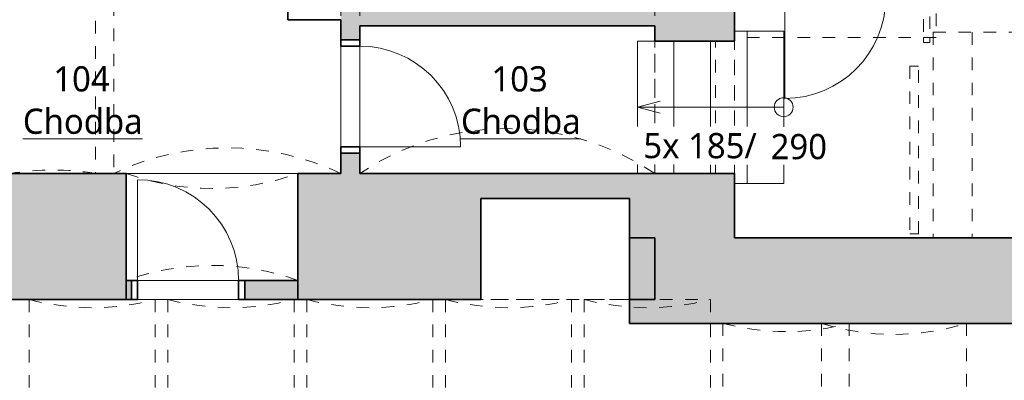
# Model space of a CAD drawing. Header units: metres. Extents: x -2.5 to 41.7, y -3 to 31.6.
# Tile 5 of 23: x 5.6 to 13.4, y 6.9 to 9.8. Entities that reach past the tile are written whole.
import ezdxf

# ---------------------------------------------------------------- set-up
doc = ezdxf.new("R2010")
doc.units = ezdxf.units.M
for name, pattern in [('AV - Cerch_ 1 tecka 2mm', [0.004, 0.002, -0.001, 0, -0.001]), ('AV - Cerch_ 2 tecky 2mm', [0.0038, 0.002, -0.0006, 0, -0.0006, 0, -0.0006]), ('AV - Cerch_ 2 tecky 4mm', [0.008, 0.004, -0.0015, 0, -0.001, 0, -0.0015])]:
    doc.linetypes.add(name, pattern=pattern)
doc.layers.add('AV-KOTY', color=5, linetype='Continuous', lineweight=13, true_color=0x0000ff)
doc.layers.add('AV-MISTNOSTI', color=5, linetype='Continuous', lineweight=5, true_color=0x0000ff)
for name, color, linetype, lineweight in [('AV-SRAFY', 7, 'Continuous', 35), ('AV-STAVBA', 7, 'Continuous', 18), ('AV-TEXTY', 7, 'Continuous', 5)]:
    doc.layers.add(name, color=color, linetype=linetype, lineweight=lineweight)
doc.styles.add('Trebuchet MS', font='trebuc.ttf', dxfattribs={"height": 0.2})
doc.styles.add('Trebuchet MS_B', font='trebuc.ttf', dxfattribs={"height": 0.2})

# ---------------------------------------------------------------- blocks, each defined once
blk = doc.blocks.new('GM_Otvor s klenutým nadpražím - 1360x2730_1400 2-935116-1NP')
at = {"layer": 'AV-STAVBA', "linetype": 'AV - Cerch_ 1 tecka 2mm', "lineweight": 13}
for p, q in [((-0.68, 0.5), (0.68, 0.5)), ((0.5965, -0.35), (-0.5965, -0.35))]:
    blk.add_line(p, q, dxfattribs=at)
for centre, start, end in [((0, 2.3667), 249.98404, 290.01596), ((0, -2.2167), 69.98404, 110.01596)]:
    blk.add_arc(centre, 1.9867, start, end, dxfattribs=at)
blk = doc.blocks.new('DO_1-P_Ocel_ - 800x1970_150-917843-1NP')
at = {"layer": 'AV-STAVBA'}
for p, q in [((-0.4, 0.875), (-0.4, 0.075)), ((-0.4, 0.075), (0.4, 0.075)), ((-0.4, -0.075), (0.4, -0.075))]:
    blk.add_line(p, q, dxfattribs=at)
at = {"layer": 'AV-STAVBA', "linetype": 'AV - Cerch_ 1 tecka 2mm'}
for p, q in [((-0.45, 0.075), (0.45, 0.075)), ((-0.4, 0.075), (0.4, 0.075)), ((-0.45, -0.075), (0.45, -0.075)), ((-0.4, -0.075), (0.4, -0.075))]:
    blk.add_line(p, q, dxfattribs=at)
at = {"layer": 'AV-STAVBA', "lineweight": 35}
for p, q in [((-0.4, 0.075), (-0.45, 0.075)), ((-0.45, 0.075), (-0.45, -0.075)), ((-0.4, -0.075), (-0.4, 0.075)), ((0.45, 0.075), (0.4, 0.075)), ((0.4, 0.075), (0.4, -0.075)), ((0.45, -0.075), (0.45, 0.075)), ((-0.45, -0.075), (-0.4, -0.075)), ((0.4, -0.075), (0.45, -0.075))]:
    blk.add_line(p, q, dxfattribs=at)
at = {"layer": 'AV-STAVBA'}
blk.add_arc((-0.4, 0.075), 0.8, 0, 90, dxfattribs=at)
blk = doc.blocks.new('DO_1-L_Obl__členěné_11 - 800x2070-1022866-1NP')
at = {"layer": 'AV-STAVBA', "lineweight": 35}
for p, q in [((-0.4, 0.075), (-0.45, 0.075)), ((-0.45, 0.075), (-0.45, -0.075)), ((-0.4, -0.075), (-0.4, 0.075)), ((0.45, 0.075), (0.4, 0.075)), ((0.4, 0.075), (0.4, -0.075)), ((0.45, -0.075), (0.45, 0.075)), ((-0.45, -0.075), (-0.4, -0.075)), ((0.4, -0.075), (0.45, -0.075))]:
    blk.add_line(p, q, dxfattribs=at)
at = {"layer": 'AV-STAVBA'}
for p, q in [((-0.45, 0.075), (-0.45, -0.075)), ((-0.45, 0.075), (-0.4, 0.075)), ((-0.4, -0.075), (-0.4, 0.075)), ((0.4, 0.075), (0.4, -0.075)), ((0.45, 0.075), (0.4, 0.075)), ((0.45, -0.075), (0.45, 0.075)), ((-0.4, -0.075), (-0.4, -0.875))]:
    blk.add_line(p, q, dxfattribs=at)
at = {"layer": 'AV-STAVBA', "linetype": 'AV - Cerch_ 1 tecka 2mm'}
for p, q in [((-0.4, 0.075), (0.4, 0.075)), ((0.4, -0.075), (-0.4, -0.075))]:
    blk.add_line(p, q, dxfattribs=at)
at = {"layer": 'AV-STAVBA'}
blk.add_arc((-0.4, -0.075), 0.8, 270, 0, dxfattribs=at)
blk = doc.blocks.new('DO_1-L_Obl__členěné_11 - 800x2070-V3-1NP')
at = {"layer": 'AV-STAVBA', "lineweight": 35}
for p, q in [((-0.4, 0.075), (-0.45, 0.075)), ((-0.4, -0.075), (-0.4, 0.075)), ((0.45, 0.075), (0.4, 0.075)), ((0.4, 0.075), (0.4, -0.075)), ((-0.45, -0.075), (-0.4, -0.075)), ((0.4, -0.075), (0.45, -0.075))]:
    blk.add_line(p, q, dxfattribs=at)
at = {"layer": 'AV-STAVBA'}
for p, q in [((-0.45, 0.075), (-0.45, -0.075)), ((-0.45, 0.075), (-0.4, 0.075)), ((-0.4, -0.075), (-0.4, 0.075)), ((0.4, 0.075), (0.4, -0.075)), ((0.45, 0.075), (0.4, 0.075)), ((0.45, -0.075), (0.45, 0.075)), ((-0.4, -0.075), (-0.4, -0.875))]:
    blk.add_line(p, q, dxfattribs=at)
at = {"layer": 'AV-STAVBA', "linetype": 'AV - Cerch_ 1 tecka 2mm'}
for p, q in [((-0.4, 0.075), (0.4, 0.075)), ((0.4, -0.075), (-0.4, -0.075))]:
    blk.add_line(p, q, dxfattribs=at)
at = {"layer": 'AV-STAVBA'}
blk.add_arc((-0.4, -0.075), 0.8, 270, 0, dxfattribs=at)
blk = doc.blocks.new('GM_Otvor_obdélníkový - 1050x2060-1029580-1NP')
at = {"layer": 'AV-STAVBA', "linetype": 'AV - Cerch_ 1 tecka 2mm', "lineweight": 13}
for p, q in [((-0.525, 0.315), (0.525, 0.315)), ((-0.525, -0.315), (0.525, -0.315)), ((-0.525, -0.315), (0.525, -0.315))]:
    blk.add_line(p, q, dxfattribs=at)
blk = doc.blocks.new('GM_Otvor_obdélníkový - 1050x2500-1030219-1NP')
at = {"layer": 'AV-STAVBA', "linetype": 'AV - Cerch_ 1 tecka 2mm', "lineweight": 13}
for p, q in [((-0.525, 0.075), (0.525, 0.075)), ((-0.525, -0.075), (0.525, -0.075)), ((-0.525, -0.075), (0.525, -0.075))]:
    blk.add_line(p, q, dxfattribs=at)
blk = doc.blocks.new('GM_Void_valená klenba - GM_Void_valená klenba-1557068-1NP')
at = {"layer": 'AV-STAVBA', "linetype": 'AV - Cerch_ 1 tecka 2mm', "lineweight": 13}
for p, q in [((-0.5, 3.1), (-0.5, -3.1)), ((-0.5, 3.1), (0.5, 3.1)), ((0.5, 3.1), (0.5, -3.1)), ((-0.5, -3.1), (0.5, -3.1))]:
    blk.add_line(p, q, dxfattribs=at)
for centre, start, end in [((0, 4.9641), 254.98527, 285.01473), ((0, -4.9641), 74.98527, 105.01473)]:
    blk.add_arc(centre, 1.93, start, end, dxfattribs=at)
blk = doc.blocks.new('GM_Void_valená klenba - GM_Void_valená klenba-1557067-1NP')
at = {"layer": 'AV-STAVBA', "linetype": 'AV - Cerch_ 1 tecka 2mm', "lineweight": 13}
for p, q in [((-0.5, 3.005), (-0.5, -3.005)), ((-0.5, 3.005), (0.5, 3.005)), ((0.5, 3.005), (0.5, -3.005)), ((-0.5, -3.005), (0.5, -3.005))]:
    blk.add_line(p, q, dxfattribs=at)
for centre, start, end in [((0, 4.8691), 254.98527, 285.01473), ((0, -4.8691), 74.98527, 105.01473)]:
    blk.add_arc(centre, 1.93, start, end, dxfattribs=at)
blk = doc.blocks.new('GM_Void_valená klenba - GM_Void_valená klenba-1557066-1NP')
at = {"layer": 'AV-STAVBA', "linetype": 'AV - Cerch_ 1 tecka 2mm', "lineweight": 13}
for p, q in [((-0.575, 3.005), (-0.575, -3.005)), ((-0.575, 3.005), (0.575, 3.005)), ((0.575, 3.005), (0.575, -3.005)), ((-0.575, -3.005), (0.575, -3.005))]:
    blk.add_line(p, q, dxfattribs=at)
for centre, start, end in [((0, 4.8474), 252.66684, 287.33316), ((0, -4.8474), 72.66684, 107.33316)]:
    blk.add_arc(centre, 1.93, start, end, dxfattribs=at)
blk = doc.blocks.new('GM_Void_valená klenba - GM_Void_valená klenba-1557017-1NP')
at = {"layer": 'AV-STAVBA', "linetype": 'AV - Cerch_ 1 tecka 2mm', "lineweight": 13}
for p, q in [((-0.9, 2.575), (-0.9, -2.575)), ((-0.9, 2.575), (0.9, 2.575)), ((0.9, 2.575), (0.9, -2.575)), ((-0.9, -2.575), (0.9, -2.575))]:
    blk.add_line(p, q, dxfattribs=at)
for centre, start, end in [((0, 4.4724), 244.62307, 295.37693), ((0, -4.4724), 64.62307, 115.37693)]:
    blk.add_arc(centre, 2.1, start, end, dxfattribs=at)
blk = doc.blocks.new('GM_Void_valená klenba - GM_Void_valená klenba-1556974-1NP')
at = {"layer": 'AV-STAVBA', "linetype": 'AV - Cerch_ 1 tecka 2mm', "lineweight": 13}
for p, q in [((-1.17, 2.575), (-1.17, -2.575)), ((-1.17, 2.575), (1.17, 2.575)), ((1.17, 2.575), (1.17, -2.575)), ((-1.17, -2.575), (1.17, -2.575))]:
    blk.add_line(p, q, dxfattribs=at)
for centre, start, end in [((0, 4.3189), 236.14156, 303.85844), ((0, -4.3189), 56.14156, 123.85844)]:
    blk.add_arc(centre, 2.1, start, end, dxfattribs=at)
blk = doc.blocks.new('GM_Void_valená klenba - GM_Void_valená klenba-1557075-1NP')
at = {"layer": 'AV-STAVBA', "linetype": 'AV - Cerch_ 1 tecka 2mm', "lineweight": 13}
for p, q in [((-0.3375, 1.705), (-0.3375, -1.705)), ((-0.3375, 1.705), (0.3375, 1.705)), ((0.3375, 1.705), (0.3375, -1.705)), ((-0.3375, -1.705), (0.3375, -1.705))]:
    blk.add_line(p, q, dxfattribs=at)
for centre, start, end in [((0, 3.7777), 260.75224, 279.24776), ((0, -3.7777), 80.75224, 99.24776)]:
    blk.add_arc(centre, 2.1, start, end, dxfattribs=at)
blk = doc.blocks.new('Railing - BA_Panel zábradlí-1390691-1NP')
at = {"layer": 'AV-STAVBA'}
for p, q in [((-0.0274, 0.0638), (-0.0274, 0.0377)), ((-0.0274, 0), (-0.0274, 0.0377)), ((-0.0074, 0.0377), (-0.0274, 0.0377)), ((-0.0274, -0.0377), (-0.0274, 0)), ((-0.0274, 0), (-0.0074, 0)), ((-0.0074, 0.0377), (-0.0074, 0.0726)), ((-0.0074, 0.0377), (-0.0074, 0)), ((-0.0074, 0), (-0.0074, -0.0377)), ((-0.0274, -0.0377), (-0.0274, -0.08)), ((-0.0274, -0.0377), (-0.0074, -0.0377)), ((-0.0074, -0.08), (-0.0074, -0.0377)), ((-0.0274, -0.08), (-0.0074, -0.08)), ((-0.0274, -0.11), (-0.0274, -0.08)), ((-0.0274, -0.11), (-0.0074, -0.11)), ((-0.0074, -0.08), (-0.0074, -0.11))]:
    blk.add_line(p, q, dxfattribs=at)
blk = doc.blocks.new('Railing - Railing-1390515-1NP')
at = {"layer": 'AV-STAVBA'}
for p, q in [((12.7848, 12.4682), (12.7848, 12.3711)), ((12.8298, 12.4682), (12.8348, 12.4682)), ((12.8348, 12.4682), (12.8348, 12.3944)), ((12.7848, 12.3711), (12.8348, 12.3944))]:
    blk.add_line(p, q, dxfattribs=at)
at = {"layer": 'AV-STAVBA', "linetype": 'AV - Cerch_ 2 tecky 2mm'}
for p, q in [((12.7848, 12.3711), (12.7848, 9.6277)), ((12.8348, 12.3944), (12.8348, 9.6277)), ((12.7848, 9.6277), (12.7848, 9.5882)), ((12.8348, 9.6277), (12.8348, 9.5882)), ((12.8348, 9.5882), (12.7848, 9.5882))]:
    blk.add_line(p, q, dxfattribs=at)
blk.add_blockref('Railing - BA_Panel zábradlí-1390691-1NP', (12.8248, 12.3132))
blk = doc.blocks.new('SFR_Trám_obdelník - 70_150-1422758-1NP')
at = {"layer": 'AV-STAVBA', "linetype": 'AV - Cerch_ 1 tecka 2mm', "lineweight": 13}
for p, q in [((-0.6657, 0.035), (-0.6657, -0.035)), ((0.6657, 0.035), (-0.6657, 0.035)), ((0.6657, -0.035), (0.6657, 0.035)), ((-0.6657, -0.035), (0.6657, -0.035))]:
    blk.add_line(p, q, dxfattribs=at)
blk = doc.blocks.new('GM_Nika_obdélníková - 1180x2300-1483832-1NP')
at = {"layer": 'AV-STAVBA', "linetype": 'AV - Cerch_ 1 tecka 2mm'}
blk.add_line((-0.59, 0.5), (0.59, 0.5), dxfattribs=at)

msp = doc.modelspace()

# ---------------------------------------------------------------- hatches: boundary and pattern name
at = {"layer": 'AV-SRAFY', "lineweight": 18}
h = msp.add_hatch(color=256, dxfattribs=at)
h.paths.add_polyline_path([(10.6548, 8.0382), (11.2848, 8.0382), (11.2848, 8.5482), (10.6548, 8.5482)])
h.paths.add_polyline_path([(11.2848, 9.5982), (11.2848, 12.5982), (10.6548, 12.5982), (10.6548, 9.5982)])
for points in [[(8.1648, 9.7182), (10.6548, 9.7182), (10.6548, 9.8682), (8.1648, 9.8682), (8.1648, 9.7682)], [(17.1648, 7.3582), (17.1648, 8.0382), (10.4548, 8.0382), (10.4548, 7.3582), (17.1148, 7.3582)]]:
    msp.add_hatch(color=256, dxfattribs=at).paths.add_polyline_path(points)
h = msp.add_hatch(color=256, dxfattribs=at)
h.paths.add_polyline_path([(8.1648, 8.5482), (8.3148, 8.5482), (8.3148, 8.7082), (8.1648, 8.7082)])
h.paths.add_polyline_path([(8.1648, 9.6082), (8.3148, 9.6082), (8.3148, 9.7182), (8.1648, 9.7182), (8.1648, 9.6807)])
h = msp.add_hatch(color=256, dxfattribs=at)
h.paths.add_polyline_path([(10.6548, 7.5482), (10.6548, 8.5482), (7.8248, 8.5482), (7.8248, 7.5482), (9.2748, 7.5482), (9.2748, 8.3482), (10.4548, 8.3482), (10.4548, 7.5482)])
h.paths.add_polyline_path([(3.1248, 7.5482), (6.4648, 7.5482), (6.4648, 8.5482), (3.1248, 8.5482)])
h = msp.add_hatch(color=256, dxfattribs=at)
h.paths.add_polyline_path([(7.4048, 7.5482), (7.8248, 7.5482), (7.8248, 7.6982), (7.4048, 7.6982)])
h.paths.add_polyline_path([(6.5048, 7.5482), (6.5048, 7.6982), (6.4648, 7.6982), (6.4648, 7.5482)])

# ---------------------------------------------------------------- linework, layer by layer
at = {"layer": 'AV-KOTY'}
for p, q in [((10.5158, 9.0732), (10.6958, 9.1214)), ((10.8058, 9.0732), (10.5158, 9.0732)), ((10.5158, 9.0732), (10.6958, 9.025)), ((11.0958, 9.0732), (10.8058, 9.0732)), ((11.3858, 9.0732), (11.0958, 9.0732)), ((11.6758, 9.0732), (11.3858, 9.0732))]:
    msp.add_line(p, q, dxfattribs=at)
msp.add_circle((11.6758, 9.0732), 0.075, dxfattribs=at)
at = {"layer": 'AV-STAVBA', "linetype": 'AV - Cerch_ 2 tecky 4mm'}
for p, q in [((12.8848, 12.4177), (12.8848, 9.6277)), ((11.2848, 11.6716), (11.2848, 9.6277)), ((11.2848, 9.6277), (11.2848, 8.0382)), ((12.8848, 9.6277), (11.2848, 9.6277)), ((12.8848, 9.6277), (11.2848, 9.6277)), ((11.3858, 8.4682), (11.3858, 9.6782)), ((11.6758, 8.4682), (11.6758, 9.6782)), ((12.8606, 9.6682), (12.8606, 8.0382)), ((12.8606, 9.6682), (15.6506, 9.6682)), ((12.8606, 9.6682), (12.8606, 8.0382)), ((13.1706, 9.6682), (13.1706, 8.0382)), ((13.1706, 9.6682), (13.1706, 8.0382)), ((10.8058, 8.5482), (10.8058, 9.5982)), ((11.0958, 8.5482), (11.0958, 9.5982)), ((11.2848, 8.0382), (12.8606, 8.0382)), ((12.8606, 8.0382), (15.6506, 8.0382))]:
    msp.add_line(p, q, dxfattribs=at)
at = {"layer": 'AV-STAVBA', "lineweight": 35}
for p, q in [((7.7448, 10.0032), (7.7448, 9.7682)), ((11.2848, 9.5982), (11.2848, 9.9432)), ((7.7448, 9.7682), (8.1648, 9.7682)), ((8.1648, 9.7682), (8.1648, 9.6082)), ((8.3148, 9.7182), (10.6548, 9.7182)), ((8.3148, 9.6082), (8.3148, 9.7182)), ((10.6548, 9.7182), (10.6548, 9.5982)), ((8.1648, 9.6082), (8.3148, 9.6082)), ((10.6548, 9.5982), (11.2848, 9.5982)), ((8.1648, 8.7082), (8.1648, 8.5482)), ((8.3148, 8.7082), (8.1648, 8.7082)), ((8.3148, 8.5482), (8.3148, 8.7082)), ((6.4648, 8.5482), (3.2648, 8.5482)), ((6.4648, 8.5482), (6.4648, 7.5482)), ((8.1648, 8.5482), (7.8248, 8.5482)), ((7.8248, 7.5482), (7.8248, 8.5482)), ((11.2848, 8.5482), (8.3148, 8.5482)), ((11.2848, 8.0382), (11.2848, 8.5482)), ((9.2748, 7.5482), (9.2748, 8.3482)), ((9.2748, 8.3482), (10.4548, 8.3482)), ((10.4548, 8.3482), (10.4548, 7.3582)), ((10.6548, 8.0382), (10.4548, 8.0382)), ((10.6548, 7.5482), (10.6548, 8.0382)), ((17.1648, 8.0382), (11.2848, 8.0382)), ((6.5048, 7.6982), (6.4648, 7.6982)), ((6.5048, 7.5482), (6.5048, 7.6982)), ((7.8248, 7.6982), (7.4048, 7.6982)), ((7.4048, 7.6982), (7.4048, 7.5482)), ((3.1248, 7.5482), (6.5048, 7.5482)), ((7.4048, 7.5482), (9.2748, 7.5482)), ((10.4548, 7.5482), (10.6548, 7.5482)), ((10.4548, 7.3582), (17.1148, 7.3582))]:
    msp.add_line(p, q, dxfattribs=at)
at = {"layer": 'AV-STAVBA'}
for p, q in [((11.3858, 9.6782), (11.2848, 9.6782)), ((11.6758, 9.6782), (11.3858, 9.6782)), ((11.3858, 8.4682), (11.3858, 9.6782)), ((11.6758, 8.4682), (11.6758, 9.6782)), ((8.1648, 8.7582), (8.1648, 9.5582)), ((8.3148, 9.5582), (8.3148, 8.7582)), ((10.5158, 8.5482), (10.5158, 9.5982)), ((10.6548, 9.5982), (10.5158, 9.5982)), ((10.5158, 8.5482), (10.5158, 9.5982)), ((10.5158, 9.5982), (10.6548, 9.5982)), ((10.8058, 8.5482), (10.8058, 9.5982)), ((11.0958, 8.5482), (11.0958, 9.5982)), ((11.3858, 8.4682), (11.2848, 8.4682)), ((11.6758, 8.4682), (11.3858, 8.4682)), ((6.5548, 7.6982), (7.3548, 7.6982)), ((7.3548, 7.5482), (6.5548, 7.5482))]:
    msp.add_line(p, q, dxfattribs=at)

# ---------------------------------------------------------------- block references
at = {"layer": 'AV-STAVBA', "linetype": 'AV - Cerch_ 1 tecka 2mm', "lineweight": 13}
for name, p in [('GM_Void_valená klenba - GM_Void_valená klenba-1557017-1NP', (7.2648, 11.1232)), ('GM_Void_valená klenba - GM_Void_valená klenba-1556974-1NP', (9.4848, 11.1232)), ('GM_Void_valená klenba - GM_Void_valená klenba-1557075-1NP', (5.8823, 10.2532)), ('GM_Otvor s klenutým nadpražím - 1360x2730_1400 2-935116-1NP', (7.1448, 8.0482)), ('GM_Void_valená klenba - GM_Void_valená klenba-1557068-1NP', (6.1948, 4.4482)), ('GM_Void_valená klenba - GM_Void_valená klenba-1557068-1NP', (7.2948, 4.4482)), ('GM_Void_valená klenba - GM_Void_valená klenba-1557068-1NP', (8.3948, 4.4482)), ('GM_Void_valená klenba - GM_Void_valená klenba-1557068-1NP', (9.4948, 4.4482)), ('GM_Void_valená klenba - GM_Void_valená klenba-1557068-1NP', (10.5948, 4.4482)), ('GM_Void_valená klenba - GM_Void_valená klenba-1557067-1NP', (11.6948, 4.3532)), ('GM_Void_valená klenba - GM_Void_valená klenba-1557066-1NP', (12.5498, 4.3532))]:
    msp.add_blockref(name, p, dxfattribs=at)
at = {"layer": 'AV-STAVBA'}
for name, p in [('Railing - Railing-1390515-1NP', (0, 0)), ('DO_1-L_Obl__členěné_11 - 800x2070-V3-1NP', (12.0848, 10.0182)), ('DO_1-P_Ocel_ - 800x1970_150-917843-1NP', (6.9548, 7.6232))]:
    msp.add_blockref(name, p, dxfattribs=at)
for name, p, rotation in [('DO_1-L_Obl__členěné_11 - 800x2070-1022866-1NP', (8.2398, 9.1582), 89.9999999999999), ('GM_Otvor_obdélníkový - 1050x2060-1029580-1NP', (10.9698, 9.0732), 89.9999999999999), ('GM_Otvor_obdélníkový - 1050x2500-1030219-1NP', (11.2098, 9.0732), 89.9999999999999), ('GM_Nika_obdélníková - 1180x2300-1483832-1NP', (9.8648, 8.0482), 180)]:
    msp.add_blockref(name, p, dxfattribs=dict(at, rotation=rotation))
at = {"layer": 'AV-STAVBA', "linetype": 'AV - Cerch_ 1 tecka 2mm', "lineweight": 13, "rotation": 89.99999999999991}
msp.add_blockref('SFR_Trám_obdelník - 70_150-1422758-1NP', (12.7099, 8.7336), dxfattribs=at)

# ---------------------------------------------------------------- texts
at = {"layer": 'AV-MISTNOSTI', "char_height": 0.2, "attachment_point": 1, "style": 'Trebuchet MS_B'}
for s, insert, width in [('104', (5.8859, 9.3984), 0.601266), ('103', (9.3588, 9.3984), 0.601266), ('\\LChodba', (5.6444, 9.0621), 1.186497), ('\\LChodba', (9.1173, 9.0621), 1.186497)]:
    msp.add_mtext(s, dxfattribs=dict(at, insert=insert, width=width))
at = {"layer": 'AV-TEXTY', "color": 5, "true_color": 0x0000ff, "insert": (11.5724, 8.8612), "char_height": 0.2, "width": 0.553164, "attachment_point": 1, "style": 'Trebuchet MS'}
msp.add_mtext('290', dxfattribs=at)

# ---------------------------------------------------------------- next in the draw order: texts
at = {"layer": 'AV-KOTY', "lineweight": 5, "insert": (10.5635, 8.8692), "char_height": 0.2, "width": 1.202531, "attachment_point": 1, "rotation": 359.9257, "style": 'Trebuchet MS', "bg_fill": 3, "box_fill_scale": 1.25, "bg_fill_color": 256, "bg_fill_true_color": 13158600, "bg_fill_transparency": 0}
msp.add_mtext('5x 185/', dxfattribs=at)

doc.saveas('drawing.dxf')
